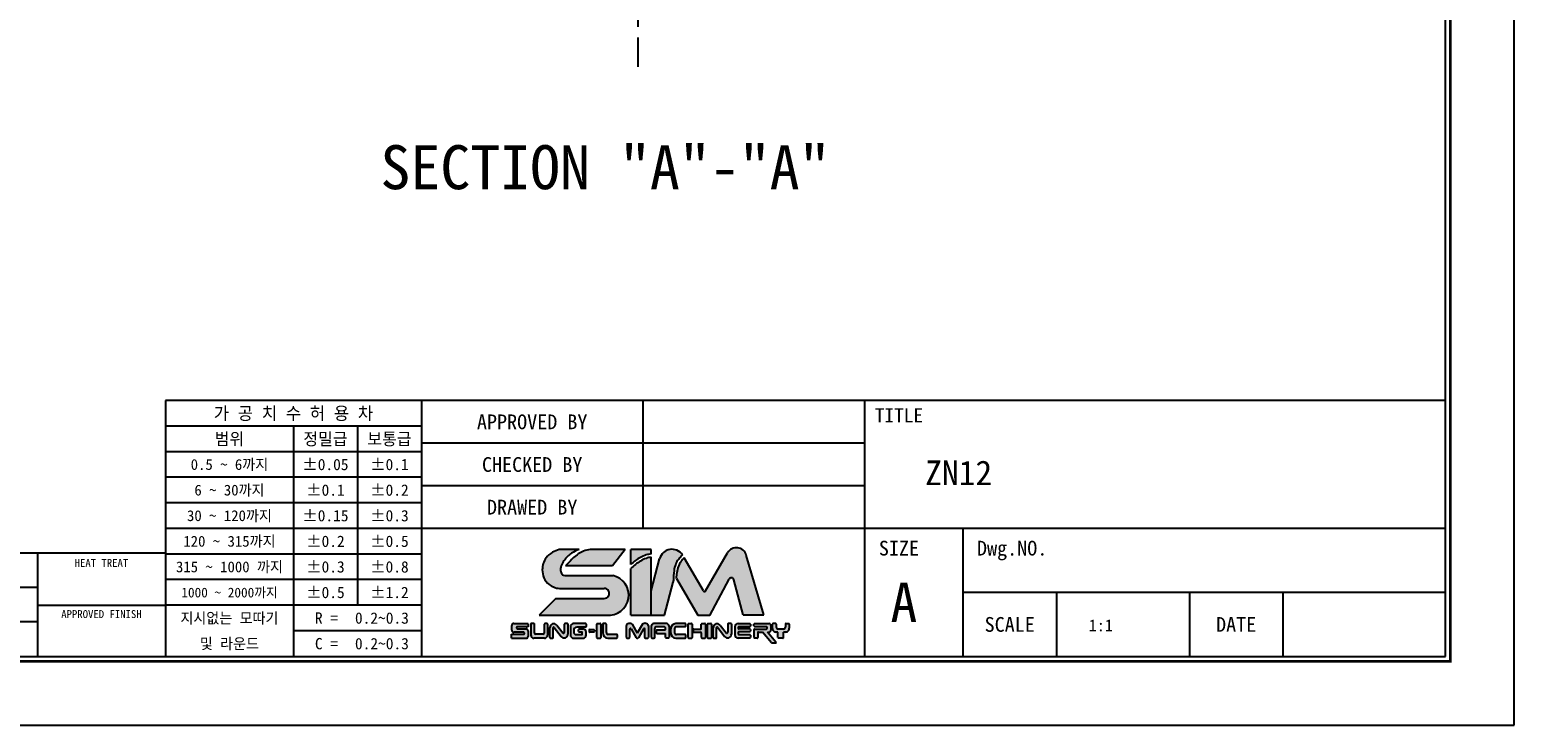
# Model space of a CAD drawing. Header units: millimetres. Extents: x -29 to 5648, y -387 to 3949.
# Tile 2 of 4: x 44 to 95, y 7 to 30. Entities that reach past the tile are written whole.
import ezdxf
from ezdxf.enums import TextEntityAlignment as Align

# ---------------------------------------------------------------- set-up
doc = ezdxf.new("R2010")
doc.units = ezdxf.units.MM
doc.linetypes.add('CENTER', pattern=[2, 1.25, -0.25, 0.25, -0.25])
doc.layers.get('0').update_dxf_attribs({"linetype": 'CONTINUOUS'})
for name, color, linetype in [('1', 1, 'CENTER'), ('5', 7, 'CONTINUOUS'), ('7', 7, 'CONTINUOUS')]:
    doc.layers.add(name, color=color, linetype=linetype)

# ---------------------------------------------------------------- blocks, each defined once
blk = doc.blocks.new('란표제')
h = blk.add_hatch(color=150)
h.dxf.hatch_style = 1
edge = h.paths.add_edge_path()
edge.add_spline(control_points=[(207.254885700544, 16.33602195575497), (207.4122922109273, 16.47608683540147), (207.7174809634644, 16.74765264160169), (208.2523540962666, 17.06731062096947), (208.7774405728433, 17.32249890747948), (209.1543874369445, 17.38665720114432), (209.319017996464, 17.41467816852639)], knot_values=[0, 0, 0, 0, 0.6304310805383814, 1.222315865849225, 1.865724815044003, 2.364625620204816, 2.364625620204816, 2.364625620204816, 2.364625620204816], degree=3, periodic=0)
edge.add_line((209.319017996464, 17.41467816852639), (209.319017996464, 17.8749359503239))
edge.add_line((209.319017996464, 17.8749359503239), (207.254885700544, 17.8749359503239))
edge.add_line((207.254885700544, 17.8749359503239), (207.254885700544, 16.33602195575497))
edge = h.paths.add_edge_path()
edge.add_spline(control_points=[(209.319017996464, 17.09505608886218), (209.1507810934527, 17.05636180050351), (208.7718837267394, 16.96921585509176), (208.2430076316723, 16.7021166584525), (207.7228945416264, 16.35351243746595), (207.413543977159, 16.08416408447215), (207.254885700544, 15.9460219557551)], knot_values=[0, 0, 0, 0, 0.5164407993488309, 1.163110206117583, 1.761888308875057, 2.392319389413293, 2.392319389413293, 2.392319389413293, 2.392319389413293], degree=3, periodic=0)
edge.add_line((207.254885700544, 15.9460219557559), (207.254885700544, 11.2074160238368))
edge.add_line((207.254885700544, 11.2074160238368), (209.319017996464, 11.2074160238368))
edge.add_line((209.319017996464, 11.2074160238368), (209.319017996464, 17.09505608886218))
edge = h.paths.add_edge_path()
edge.add_line((205.4485281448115, 15.20675719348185), (200.5646388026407, 15.20675719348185))
edge.add_spline(control_points=[(200.5646388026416, 15.20675719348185), (200.4849448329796, 15.2311278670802), (200.2902893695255, 15.29065413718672), (200.0764048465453, 15.67955931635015), (200.1444277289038, 16.22277553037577), (200.5626230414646, 16.86702953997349), (201.1445093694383, 17.51252125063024), (201.753622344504, 17.7642963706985), (202.0212897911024, 17.8749359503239)], knot_values=[0, 0, 0, 0, 0.2433595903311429, 0.5944147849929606, 1.213183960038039, 1.789398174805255, 2.88702788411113, 3.747486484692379, 3.747486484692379, 3.747486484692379, 3.747486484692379], degree=3, periodic=0)
edge.add_line((202.021289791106, 17.87493595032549), (199.975920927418, 17.87493595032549))
edge.add_spline(control_points=[(199.975920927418, 17.87493595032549), (199.7520550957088, 17.7906646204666), (199.2509278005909, 17.60202188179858), (198.4944564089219, 16.96557093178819), (198.1991549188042, 15.94031959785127), (198.3773366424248, 14.94330619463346), (198.8409946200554, 14.33840604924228), (199.2605940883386, 14.13379854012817), (199.4124566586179, 14.059746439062)], knot_values=[0, 0, 0, 0, 0.550739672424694, 1.232839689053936, 2.19963066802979, 2.850121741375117, 3.513003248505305, 3.888995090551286, 3.888995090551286, 3.888995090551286, 3.888995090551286], degree=3, periodic=0)
edge.add_arc((200.0158996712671, 15.21120487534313), 1.299999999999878, 242.3423855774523, 270.0000000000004)
edge.add_line((200.0158996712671, 13.91120487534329), (204.5640160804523, 13.91120487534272))
edge.add_arc((204.5640160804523, 13.39961279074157), 0.5115920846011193, 270.18688939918, 90, ccw=False)
edge.add_line((204.565684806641, 12.88802342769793), (199.6526393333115, 12.88802342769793))
edge.add_line((199.6526393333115, 12.88802342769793), (197.9720319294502, 11.2074160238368))
edge.add_line((197.9720319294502, 11.2074160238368), (204.7937810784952, 11.2074160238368))
edge.add_arc((205.0304162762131, 13.2219417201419), 2.028376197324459, 263.3004820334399, 78.10426637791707)
edge = h.paths.add_edge_path(flags=17)
edge.add_spline(control_points=[(203.124493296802, 17.8749359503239), (202.8996633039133, 17.82721986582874), (202.2807588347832, 17.69586862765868), (201.4378743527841, 17.06335641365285), (200.9055243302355, 16.48007066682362), (200.6418784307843, 16.19119889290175)], knot_values=[0, 0, 0, 0, 0.6846043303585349, 1.884555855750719, 3.061918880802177, 3.061918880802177, 3.061918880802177, 3.061918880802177], degree=3, periodic=0)
edge.add_line((200.6418784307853, 16.19119889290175), (205.4077128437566, 16.19119889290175))
edge.add_line((205.4077128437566, 16.19119889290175), (206.7038211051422, 17.8749359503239))
edge.add_line((206.7038211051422, 17.8749359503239), (203.124493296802, 17.8749359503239))
h = blk.add_hatch(color=8)
h.dxf.hatch_style = 1
edge = h.paths.add_edge_path()
edge.add_spline(control_points=[(211.586712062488, 14.73767623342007), (211.5979655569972, 15.05995682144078), (211.6173841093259, 15.61607052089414), (211.7789107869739, 16.3460245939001), (212.0883945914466, 16.90037927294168), (212.3712800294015, 17.17334599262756), (212.5211611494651, 17.31797188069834)], knot_values=[0, 0, 0, 0, 0.7435831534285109, 1.283095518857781, 1.707763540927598, 2.186317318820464, 2.186317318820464, 2.186317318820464, 2.186317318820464], degree=3, periodic=0)
edge.add_arc((211.4478182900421, 16.58453128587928), 1.300000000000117, 34.34572044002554, 164.9999999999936)
edge.add_line((210.1921147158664, 16.92099604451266), (209.319017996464, 13.66255472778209))
edge.add_line((209.319017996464, 13.66255472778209), (209.319017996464, 11.2074160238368))
edge.add_line((209.319017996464, 11.2074160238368), (210.6863499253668, 11.2074160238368))
edge.add_line((210.6863499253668, 11.2074160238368), (211.5798839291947, 14.54213032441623))
edge.add_spline(control_points=[(211.5798839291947, 14.5421303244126), (211.5821599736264, 14.60731229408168), (211.5844360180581, 14.67249426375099), (211.586712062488, 14.73767623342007)], knot_values=[2.186317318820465, 2.186317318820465, 2.186317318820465, 2.186317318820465, 2.336708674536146, 2.336708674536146, 2.336708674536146, 2.336708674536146], degree=3, periodic=0)
edge = h.paths.add_edge_path()
edge.add_arc((217.4733307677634, 14.73094655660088), 0.2599999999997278, 14.999999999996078, 152.0936797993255, ccw=False)
edge.add_line((217.7244714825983, 14.79823950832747), (218.681274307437, 11.22740275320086))
edge.add_line((218.681274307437, 11.22740275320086), (220.7932630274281, 11.22740275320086))
edge.add_line((220.7932630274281, 11.22740275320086), (218.9990320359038, 17.29391512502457))
edge.add_arc((218.0017364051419, 16.99895508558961), 1.040000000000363, 16.47610349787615, 150.0000000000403)
edge.add_line((217.101069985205, 17.51895508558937), (214.8678378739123, 13.65088360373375))
edge.add_arc((214.7552545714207, 13.71588360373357), 0.1299999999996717, 210.0000000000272, 330.0000000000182, ccw=False)
edge.add_line((214.642671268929, 13.65088360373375), (212.6921295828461, 17.02932090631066))
edge.add_spline(control_points=[(212.6921295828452, 17.02932090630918), (212.5742457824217, 16.89979221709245), (212.3414632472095, 16.64401477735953), (212.065290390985, 16.12183659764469), (211.9274507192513, 15.54940397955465), (211.8798952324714, 15.13850761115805), (211.8598466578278, 14.96528077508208)], knot_values=[0, 0, 0, 0, 0.523800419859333, 1.034337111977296, 1.752334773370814, 2.275651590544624, 2.275651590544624, 2.275651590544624, 2.275651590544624], degree=3, periodic=0)
edge.add_arc((211.7973139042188, 14.85130860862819), 0.1300000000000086, 30.0000000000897, 61.24788174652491, ccw=False)
edge.add_line((211.9098972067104, 14.91630860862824), (214.0576988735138, 11.19620699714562))
edge.add_line((214.0576988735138, 11.19620699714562), (215.3070704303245, 11.1962069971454))
edge.add_line((215.3070704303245, 11.1962069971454), (217.243565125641, 14.85263365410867))
h = blk.add_hatch(color=150)
h.dxf.hatch_style = 1
h.paths.add_polyline_path([(196.8398843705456, 9.607704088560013, 0.414213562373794), (196.644884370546, 9.80270408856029), (195.7199446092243, 9.80270408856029, -0.4142135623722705), (195.6549446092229, 9.867704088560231), (195.654944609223, 9.948566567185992, -0.4142135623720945), (195.7199446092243, 10.0135665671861), (196.8398843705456, 10.0135665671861), (196.8398843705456, 10.3463613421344), (195.3763517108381, 10.34636134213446, 0.4142135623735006), (195.1813517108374, 10.15136134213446), (195.1813517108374, 9.651637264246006, 0.4142135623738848), (195.3763517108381, 9.45663726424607), (196.4043549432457, 9.456637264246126, -0.4142135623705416), (196.4693549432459, 9.391637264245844), (196.4693549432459, 9.314484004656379, -0.4142135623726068), (196.4043549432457, 9.249484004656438), (195.1625882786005, 9.249484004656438), (195.1625882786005, 8.845717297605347), (196.644884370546, 8.845717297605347, 0.4142135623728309), (196.8398843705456, 9.04071729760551)])
h.paths.add_polyline_path([(204.2241152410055, 10.26798301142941, 0.4142135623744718), (204.1591152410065, 10.33298301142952), (203.8636730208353, 10.33298301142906, 0.4142135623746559), (203.7986730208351, 10.26798301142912), (203.7986730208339, 8.929340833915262, 0.4142135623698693), (203.8636730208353, 8.864340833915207), (204.1591152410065, 8.864340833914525, 0.4142135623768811), (204.2241152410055, 8.929340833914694)])
h.paths.add_polyline_path([(207.1653805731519, 9.763626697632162, -0.7673269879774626), (207.2866722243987, 9.796126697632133), (207.8058751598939, 8.896840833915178, 0.2679491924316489), (207.8621668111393, 8.864340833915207), (207.9913022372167, 8.864340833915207, 0.2679491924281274), (208.0475938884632, 8.896840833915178), (208.5667968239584, 9.796126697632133, -0.76732698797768), (208.6880884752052, 9.763626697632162), (208.6880884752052, 8.929340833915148, 0.4142135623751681), (208.7530884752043, 8.864340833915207), (208.9903602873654, 8.864340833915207, 0.4142135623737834), (209.0553602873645, 8.929340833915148), (209.0553602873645, 10.10884705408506, 0.5572135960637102), (208.4489020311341, 10.2713470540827), (207.9267345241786, 9.366926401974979), (207.4045670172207, 10.27134705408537, 0.519890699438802), (206.7981087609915, 10.10884705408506), (206.7981087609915, 8.929340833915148, 0.4142135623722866), (206.8631087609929, 8.864340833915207), (207.1003805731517, 8.864340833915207, 0.4142135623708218), (207.1653805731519, 8.929340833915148)])
h = blk.add_hatch(color=251)
h.dxf.hatch_style = 1
h.paths.add_polyline_path([(203.5669230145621, 9.653807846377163, 0.4142135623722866), (203.5019230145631, 9.718807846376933), (203.0985386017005, 9.718807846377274, 0.414213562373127), (203.0335386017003, 9.653807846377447), (203.0335386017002, 9.535083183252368, 0.4142135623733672), (203.0985386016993, 9.470083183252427), (203.5019230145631, 9.470083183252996, 0.4142135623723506), (203.5669230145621, 9.535083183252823)])
h.paths.add_polyline_path([(198.8155383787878, 9.170717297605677), (198.8155383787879, 10.28136134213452, 0.4142135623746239), (198.7505383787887, 10.34636134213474), (198.5312483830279, 10.34636134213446, 0.4142135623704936), (198.4662483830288, 10.28136134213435), (198.4662483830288, 9.374979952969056, -0.4142135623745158), (198.3362483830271, 9.244979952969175), (197.6035467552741, 9.244979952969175, -0.4142135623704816), (197.4735467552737, 9.374979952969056), (197.4735467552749, 10.28136134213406, 0.4142135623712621), (197.4085467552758, 10.34636134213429), (197.173220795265, 10.3463613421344, 0.4142135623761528), (197.1082207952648, 10.28136134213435), (197.1082207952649, 9.170717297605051, 0.4142135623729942), (197.4332207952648, 8.845717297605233), (198.490538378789, 8.845717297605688, 0.4142135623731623)])
h.paths.add_polyline_path([(200.8836941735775, 9.265258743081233), (200.8836941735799, 10.28136134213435, 0.4142135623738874), (200.8186941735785, 10.3463613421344), (200.5662103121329, 10.34636134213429, 0.4142135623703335), (200.5012103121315, 10.28136134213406), (200.5012103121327, 9.419089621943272, -0.7053166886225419), (200.385850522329, 9.377993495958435), (199.7365529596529, 10.17365216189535, 0.7053166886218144), (199.0443942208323, 9.927075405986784), (199.0443942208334, 8.91071729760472, 0.4142135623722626), (199.1093942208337, 8.845717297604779), (199.3056264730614, 8.84571729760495, 0.4142135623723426), (199.3706264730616, 8.910717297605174), (199.3706264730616, 9.904828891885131, -0.7182104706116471), (199.4873633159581, 9.944177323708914), (200.1832731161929, 9.02916815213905, 0.7182104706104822)])
h.paths.add_polyline_path([(202.7217367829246, 9.170717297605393), (202.7217367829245, 9.475145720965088, 0.414213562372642), (202.3967367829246, 9.80014572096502), (202.0179389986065, 9.800145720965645, 0.4142135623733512), (201.9529389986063, 9.735145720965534), (201.9529389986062, 9.538394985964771, 0.4142135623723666), (202.0179389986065, 9.47339498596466), (202.273324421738, 9.473394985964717, -0.4142135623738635), (202.3383244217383, 9.40839498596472), (202.3383244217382, 9.281672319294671, -0.4142135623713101), (202.273324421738, 9.21667231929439), (201.7241999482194, 9.21667231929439, -0.4142135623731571), (201.4641999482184, 9.476672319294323), (201.4641999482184, 9.652153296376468, -0.414213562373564), (201.7891999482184, 9.977153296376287), (202.6567367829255, 9.97715329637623, 0.4142135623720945), (202.7217367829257, 10.04215329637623), (202.7217367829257, 10.2813613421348, 0.4142135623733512), (202.6567367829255, 10.3463613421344), (201.4565649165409, 10.3463613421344, 0.4142135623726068), (201.1315649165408, 10.02136134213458), (201.1315649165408, 9.170717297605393, 0.4142135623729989), (201.4565649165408, 8.845717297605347), (202.3967367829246, 8.845717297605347, 0.4142135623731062)])
h.paths.add_polyline_path([(205.9125890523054, 9.174990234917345, 0.4142135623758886), (205.8475890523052, 9.23999023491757), (204.9759224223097, 9.23999023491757, -0.4142135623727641), (204.7809224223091, 9.434990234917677), (204.7809224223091, 10.26798301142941, 0.4142135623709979), (204.7159224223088, 10.33298301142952), (204.4844112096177, 10.33298301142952, 0.4142135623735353), (204.4194112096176, 10.26798301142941), (204.4194112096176, 9.38434083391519, 0.414213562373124), (204.9394112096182, 8.864340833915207), (205.8475890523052, 8.864340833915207, 0.4142135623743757), (205.9125890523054, 8.929340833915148)])
h.paths.add_polyline_path([(209.694731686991, 9.823725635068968, -0.4142135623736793), (209.8897316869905, 10.01872563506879), (210.5938065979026, 10.0187256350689, -0.4142135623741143), (210.7888065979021, 9.823725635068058), (210.7888065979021, 9.69676070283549), (209.9214226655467, 9.696760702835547, 0.4142135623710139), (209.8564226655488, 9.631760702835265), (209.8564226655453, 9.40577132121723, 0.414213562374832), (209.9214226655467, 9.340771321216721), (210.7888065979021, 9.34077132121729), (210.7888065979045, 8.929340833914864, 0.4142135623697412), (210.8538065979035, 8.864340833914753), (211.0838216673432, 8.86434083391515, 0.4142135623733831), (211.1488216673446, 8.929340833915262), (211.1488216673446, 10.07298301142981, 0.4142135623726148), (210.8888216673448, 10.33298301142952), (209.5973415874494, 10.33298301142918, 0.4142135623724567), (209.337341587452, 10.07298301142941), (209.337341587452, 8.929340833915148, 0.414213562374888), (209.4023415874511, 8.864340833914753), (209.6297316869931, 8.864340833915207, 0.4142135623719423), (209.694731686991, 8.929340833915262)])
h.paths.add_polyline_path([(212.8488973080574, 9.150598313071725, 0.4142135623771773), (212.7838973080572, 9.21559831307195), (211.9150975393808, 9.215598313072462, -0.4142135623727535), (211.7200975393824, 9.410598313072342), (211.7200975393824, 9.825681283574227, -0.4142135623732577), (211.9150975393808, 10.02068128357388), (212.7838973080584, 10.02068128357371, 0.4142135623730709), (212.8488973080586, 10.08568128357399), (212.8488973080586, 10.26798301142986, 0.4142135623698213), (212.7838973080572, 10.33298301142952), (211.8480273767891, 10.33298301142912, 0.414213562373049), (211.3280273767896, 9.812983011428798), (211.3280273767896, 9.384340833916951, 0.4142135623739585), (211.8480273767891, 8.864340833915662), (212.7838973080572, 8.864340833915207, 0.4142135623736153), (212.8488973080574, 8.929340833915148)])
h.paths.add_polyline_path([(213.492579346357, 10.26798301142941, 0.414213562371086), (213.4275793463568, 10.33298301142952), (213.1321371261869, 10.33298301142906, 0.4142135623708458), (213.0671371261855, 10.26798301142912), (213.0671371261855, 8.929340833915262, 0.4142135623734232), (213.1321371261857, 8.864340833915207), (213.4275793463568, 8.864340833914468, 0.4142135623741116), (213.492579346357, 8.929340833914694)])
h.paths.add_polyline_path([(214.8456035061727, 10.26798301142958, 0.4142135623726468), (214.7806035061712, 10.33298301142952), (214.4851612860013, 10.33298301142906, 0.4142135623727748), (214.4201612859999, 10.26798301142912), (214.4201612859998, 9.839948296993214, -0.4142135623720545), (214.3551612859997, 9.774948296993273), (213.676330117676, 9.774948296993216, 0.4142135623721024), (213.6113301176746, 9.709948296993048), (213.6113301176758, 9.520356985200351, 0.4142135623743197), (213.676330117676, 9.455356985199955), (214.3551612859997, 9.45535698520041, -0.4142135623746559), (214.4201612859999, 9.390356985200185), (214.4201612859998, 8.929340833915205, 0.4142135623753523), (214.4851612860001, 8.864340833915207), (214.7806035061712, 8.864340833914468, 0.4142135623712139), (214.8456035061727, 8.929340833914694)])
h.paths.add_polyline_path([(215.4624624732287, 10.26798301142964, 0.4142135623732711), (215.3974624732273, 10.33298301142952), (215.1020202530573, 10.33298301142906, 0.4142135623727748), (215.0370202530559, 10.26798301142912), (215.0370202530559, 8.929340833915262, 0.4142135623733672), (215.1020202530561, 8.864340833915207), (215.3974624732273, 8.864340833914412, 0.4142135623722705), (215.4624624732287, 8.929340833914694)])
h.paths.add_polyline_path([(216.339469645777, 10.17365216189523, 0.7053166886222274), (215.6473109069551, 9.927075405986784), (215.6473109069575, 8.91071729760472, 0.4142135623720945), (215.7123109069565, 8.845717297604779), (215.9085431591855, 8.84571729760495, 0.4142135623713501), (215.9735431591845, 8.910717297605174), (215.9735431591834, 9.904828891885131, -0.7182104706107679), (216.0902800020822, 9.944177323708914), (216.7861898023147, 9.02916815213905, 0.7182104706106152), (217.4866108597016, 9.265258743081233), (217.4866108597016, 10.28136134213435, 0.4142135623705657), (217.4216108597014, 10.3463613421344), (217.1691269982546, 10.34636134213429, 0.4142135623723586), (217.1041269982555, 10.28136134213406), (217.1041269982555, 9.419089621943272, -0.7053166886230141), (216.9887672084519, 9.377993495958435)])
h.paths.add_polyline_path([(219.420415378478, 10.26798301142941, 0.4142135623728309), (219.3554153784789, 10.33298301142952), (218.1709172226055, 10.33298301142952, 0.4142135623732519), (217.8459172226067, 10.00798301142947), (217.8459172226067, 9.189340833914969, 0.4142135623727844), (218.1709172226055, 8.864340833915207), (219.3554153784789, 8.864340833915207, 0.4142135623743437), (219.420415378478, 8.929340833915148), (219.420415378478, 9.143462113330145, 0.4142135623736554), (219.3554153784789, 9.208462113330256), (218.2404718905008, 9.208462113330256, -0.4142135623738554), (218.1754718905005, 9.273462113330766), (218.1754718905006, 9.438182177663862, -0.414213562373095), (218.240471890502, 9.503182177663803), (219.3554153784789, 9.50318217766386, 0.4142135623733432), (219.420415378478, 9.568182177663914), (219.420415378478, 9.728365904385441, 0.4142135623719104), (219.3554153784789, 9.793365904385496), (218.240471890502, 9.793365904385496, -0.4142135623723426), (218.1754718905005, 9.858365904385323), (218.1754718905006, 9.955071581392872, -0.4142135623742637), (218.2404718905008, 10.02007158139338), (219.3554153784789, 10.02007158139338, 0.4142135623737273), (219.420415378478, 10.08507158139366)])
h.paths.add_polyline_path([(221.4898233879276, 10.13798301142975, 0.41421356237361), (221.2948233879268, 10.3329830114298), (219.8352710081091, 10.33298301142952, 0.4142135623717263), (219.7702710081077, 10.26798301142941), (219.7702710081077, 10.10677544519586, 0.4142135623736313), (219.8352710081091, 10.04177544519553), (221.0336939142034, 10.0417754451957, -0.4142135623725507), (221.0986939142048, 9.976775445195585), (221.0986939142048, 9.837352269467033, -0.4142135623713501), (221.0336939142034, 9.772352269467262), (219.8352710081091, 9.772352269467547, 0.4142135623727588), (219.7702710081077, 9.707352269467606), (219.7702710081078, 8.929340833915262, 0.4142135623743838), (219.8352710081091, 8.864340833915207), (220.0926108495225, 8.864340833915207, 0.4142135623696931), (220.1576108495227, 8.929340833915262), (220.1576108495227, 9.414242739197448, -0.4142135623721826), (220.2226108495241, 9.479242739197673), (220.6306965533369, 9.479242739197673), (221.5531320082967, 8.379926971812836, 0.221694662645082), (221.6029248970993, 8.356708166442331), (221.9552971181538, 8.35670816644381, 0.6370702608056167), (222.0050900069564, 8.46348936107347), (221.1527717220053, 9.479242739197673), (221.2948233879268, 9.479242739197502, 0.414213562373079), (221.4898233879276, 9.674242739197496)])
h.paths.add_polyline_path([(223.366210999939, 9.869242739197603), (223.366210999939, 10.26798301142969, 0.4142135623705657), (223.3012109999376, 10.33298301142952), (223.0343925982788, 10.33298301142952, 0.414213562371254), (222.9693925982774, 10.26798301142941), (222.9693925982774, 9.96735226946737, -0.4142135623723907), (222.7743925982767, 9.772352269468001), (222.2290342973, 9.772352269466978, -0.4142135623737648), (222.034034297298, 9.967352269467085), (222.034034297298, 10.26798301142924, 0.4142135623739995), (221.969034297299, 10.33298301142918), (221.7022158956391, 10.33298301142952, 0.4142135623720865), (221.63721589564, 10.26798301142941), (221.63721589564, 9.869242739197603, 0.4142135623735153), (222.0272158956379, 9.479242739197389), (222.9762109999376, 9.479242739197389, 0.4142135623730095)])
h.paths.add_polyline_path([(222.7748939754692, 9.479242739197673), (222.2133923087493, 9.479242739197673), (222.2133923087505, 8.929340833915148, 0.4142135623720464), (222.2783923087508, 8.864340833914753), (222.7098939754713, 8.864340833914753, 0.4142135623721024), (222.7748939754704, 8.929340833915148)])
for p, q in [((202.0212897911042, 17.87493595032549), (199.975920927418, 17.87493595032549)), ((206.7038211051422, 17.8749359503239), (203.124493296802, 17.8749359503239)), ((206.7038211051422, 17.8749359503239), (205.4077128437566, 16.19119889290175)), ((209.319017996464, 17.8749359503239), (207.254885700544, 17.8749359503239)), ((207.254885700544, 16.33602195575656), (207.254885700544, 17.8749359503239)), ((209.319017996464, 17.41467816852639), (209.319017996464, 17.8749359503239)), ((209.319017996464, 11.2074160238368), (209.319017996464, 17.09505608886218)), ((209.319017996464, 13.66255472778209), (210.1921147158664, 16.92099604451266)), ((214.6426712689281, 13.65088360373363), (212.692129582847, 17.02932090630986)), ((214.8678378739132, 13.65088360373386), (217.101069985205, 17.51895508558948)), ((220.7932630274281, 11.22740275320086), (218.9990320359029, 17.29391512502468)), ((200.5646388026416, 15.20675719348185), (205.4485281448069, 15.20675719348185)), ((205.4077128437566, 16.19119889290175), (200.6418784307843, 16.19119889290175)), ((207.254885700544, 11.2074160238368), (207.254885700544, 15.94602195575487)), ((200.0158996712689, 13.91120487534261), (204.5640160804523, 13.91120487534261)), ((210.6863499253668, 11.2074160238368), (211.5798839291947, 14.54213032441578)), ((211.9098972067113, 14.91630860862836), (214.0576988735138, 11.19620699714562)), ((215.2814177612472, 11.14777045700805), (217.2435651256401, 14.8526336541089)), ((218.681274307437, 11.22740275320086), (217.7244714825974, 14.79823950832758)), ((199.6526393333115, 12.88802342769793), (197.9720319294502, 11.20741602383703)), ((199.6526393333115, 12.88802342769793), (204.5623473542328, 12.88802342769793)), ((197.9720319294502, 11.2074160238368), (204.7937810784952, 11.2074160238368)), ((207.254885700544, 11.2074160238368), (209.319017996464, 11.2074160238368)), ((209.319017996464, 11.2074160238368), (210.6863499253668, 11.2074160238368)), ((214.0576988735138, 11.19620699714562), (215.2814177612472, 11.1962069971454)), ((218.681274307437, 11.22740275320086), (220.7932630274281, 11.22740275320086)), ((195.1625882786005, 8.845717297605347), (195.1625882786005, 9.249484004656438)), ((195.1625882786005, 9.249484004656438), (196.4043549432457, 9.249484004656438)), ((195.1813517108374, 9.651637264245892), (195.1813517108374, 10.15136134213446)), ((195.3763517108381, 10.3463613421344), (196.8398843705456, 10.3463613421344)), ((196.4043549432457, 9.45663726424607), (195.3763517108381, 9.45663726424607)), ((195.6549446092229, 9.948566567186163), (195.6549446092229, 9.867704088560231)), ((196.8398843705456, 10.0135665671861), (195.7199446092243, 10.0135665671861)), ((195.7199446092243, 9.80270408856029), (196.644884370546, 9.80270408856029)), ((196.4693549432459, 9.314484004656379), (196.4693549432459, 9.391637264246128)), ((196.8398843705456, 10.32175464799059), (196.8398843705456, 10.0135665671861)), ((196.8398843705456, 9.607704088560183), (196.8398843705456, 9.04071729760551)), ((197.1082207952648, 10.28136134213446), (197.1082207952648, 9.170717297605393)), ((197.4085467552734, 10.3463613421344), (197.173220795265, 10.3463613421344)), ((197.4735467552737, 9.37497995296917), (197.4735467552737, 10.28136134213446)), ((198.3362483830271, 9.244979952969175), (197.6035467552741, 9.244979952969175)), ((198.4662483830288, 10.28136134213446), (198.4662483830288, 9.37497995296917)), ((198.7505383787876, 10.3463613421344), (198.5312483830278, 10.3463613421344)), ((198.8155383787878, 10.28136134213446), (198.8155383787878, 9.170717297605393)), ((199.0443942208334, 8.910717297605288), (199.0443942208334, 9.92707540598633)), ((199.3706264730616, 8.910717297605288), (199.3706264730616, 9.904828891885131)), ((199.4873633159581, 9.944177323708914), (200.1832731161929, 9.029168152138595)), ((199.7365529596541, 10.17365216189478), (200.3858505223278, 9.377993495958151)), ((200.5012103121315, 10.28136134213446), (200.5012103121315, 9.419089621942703)), ((200.8186941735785, 10.3463613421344), (200.5662103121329, 10.3463613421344)), ((200.8836941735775, 10.28136134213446), (200.8836941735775, 9.265258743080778)), ((201.1315649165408, 10.02136134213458), (201.1315649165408, 9.170717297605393)), ((202.6567367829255, 10.3463613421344), (201.4565649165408, 10.3463613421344)), ((201.4641999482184, 9.652153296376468), (201.4641999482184, 9.476672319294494)), ((201.7241999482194, 9.21667231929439), (202.273324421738, 9.21667231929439)), ((202.6567367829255, 9.977153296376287), (201.7891999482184, 9.977153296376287)), ((201.9529389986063, 9.538394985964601), (201.9529389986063, 9.735145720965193)), ((202.0179389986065, 9.800145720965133), (202.3967367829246, 9.800145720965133)), ((202.273324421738, 9.47339498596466), (202.0179389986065, 9.47339498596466)), ((202.3383244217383, 9.28167231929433), (202.3383244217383, 9.40839498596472)), ((202.7217367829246, 10.28136134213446), (202.7217367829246, 10.04215329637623)), ((202.7217367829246, 10.28136134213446), (202.7217367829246, 10.04215329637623)), ((202.7217367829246, 9.170717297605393), (202.7217367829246, 9.475145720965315)), ((203.0335386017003, 9.653807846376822), (203.0335386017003, 9.535083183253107)), ((203.0985386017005, 9.718807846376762), (203.5019230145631, 9.718807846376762)), ((203.5019230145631, 9.470083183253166), (203.0985386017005, 9.470083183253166)), ((203.5669230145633, 9.653807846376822), (203.5669230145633, 9.535083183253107)), ((203.7986730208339, 10.26798301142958), (203.7986730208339, 8.929340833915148)), ((203.8636730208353, 10.33298301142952), (204.1591152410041, 10.33298301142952)), ((204.2241152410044, 10.26798301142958), (204.2241152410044, 8.929340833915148)), ((204.4194112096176, 10.26798301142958), (204.4194112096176, 9.38434083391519)), ((204.7159224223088, 10.33298301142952), (204.4844112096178, 10.33298301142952)), ((204.7809224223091, 9.434990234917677), (204.7809224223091, 10.26798301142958)), ((205.8475890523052, 9.23999023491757), (204.9759224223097, 9.23999023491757)), ((205.9125890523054, 8.929340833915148), (205.9125890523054, 9.17499023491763)), ((206.7981087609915, 10.10884705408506), (206.7981087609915, 8.929340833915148)), ((207.1653805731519, 8.929340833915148), (207.1653805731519, 9.763626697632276)), ((207.2866722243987, 9.796126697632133), (207.8058751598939, 8.896840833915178)), ((207.4045670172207, 10.27134705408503), (207.9267345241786, 9.366926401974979)), ((208.4489020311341, 10.27134705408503), (207.9267345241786, 9.366926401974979)), ((208.5667968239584, 9.796126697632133), (208.0475938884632, 8.896840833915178)), ((208.6880884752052, 8.929340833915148), (208.6880884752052, 9.763626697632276)), ((209.0553602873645, 10.10884705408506), (209.0553602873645, 8.929340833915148)), ((209.3373415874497, 10.07298301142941), (209.3373415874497, 8.929340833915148)), ((210.8888216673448, 10.33298301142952), (209.5973415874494, 10.33298301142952)), ((209.694731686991, 8.929340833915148), (209.694731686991, 9.823725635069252)), ((209.8564226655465, 9.63176070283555), (209.8564226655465, 9.40577132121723)), ((210.5938065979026, 10.01872563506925), (209.8897316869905, 10.01872563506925)), ((209.9214226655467, 9.69676070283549), (210.7888065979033, 9.69676070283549)), ((209.9214226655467, 9.34077132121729), (210.7888065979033, 9.34077132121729)), ((210.7888065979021, 9.69676070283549), (210.7888065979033, 9.823725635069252)), ((210.7888065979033, 8.929340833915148), (210.7888065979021, 9.34077132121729)), ((211.1488216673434, 10.07298301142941), (211.1488216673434, 8.929340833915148)), ((211.3280273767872, 9.38434083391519), (211.3280273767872, 9.812983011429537)), ((211.7200975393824, 9.82568128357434), (211.7200975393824, 9.410598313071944)), ((212.7838973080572, 10.33298301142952), (211.8480273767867, 10.33298301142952)), ((212.7838973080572, 10.02068128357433), (211.9150975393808, 10.02068128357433)), ((212.783897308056, 9.21559831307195), (211.9150975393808, 9.21559831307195)), ((212.8488973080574, 10.08568128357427), (212.8488973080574, 10.26798301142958)), ((212.8488973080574, 8.929340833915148), (212.8488973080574, 9.15059831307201)), ((213.0671371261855, 10.26798301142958), (213.0671371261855, 8.929340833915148)), ((213.1321371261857, 10.33298301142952), (213.4275793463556, 10.33298301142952)), ((213.492579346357, 10.26798301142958), (213.492579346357, 8.929340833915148)), ((213.6113301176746, 9.709948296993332), (213.6113301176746, 9.520356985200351)), ((213.676330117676, 9.774948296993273), (214.3551612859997, 9.774948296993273)), ((213.676330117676, 9.45535698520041), (214.3551612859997, 9.45535698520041)), ((214.4201612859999, 9.839948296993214), (214.4201612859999, 10.26798301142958)), ((214.4201612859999, 9.39035698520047), (214.4201612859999, 8.929340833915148)), ((214.4851612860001, 10.33298301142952), (214.7806035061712, 10.33298301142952)), ((214.8456035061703, 10.26798301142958), (214.8456035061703, 8.929340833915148)), ((215.0370202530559, 10.26798301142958), (215.0370202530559, 8.929340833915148)), ((215.1020202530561, 10.33298301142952), (215.3974624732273, 10.33298301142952)), ((215.4624624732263, 10.26798301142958), (215.4624624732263, 8.929340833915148)), ((215.6473109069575, 8.910717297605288), (215.6473109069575, 9.92707540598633)), ((215.9735431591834, 8.910717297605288), (215.9735431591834, 9.904828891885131)), ((216.0902800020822, 9.944177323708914), (216.7861898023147, 9.029168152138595)), ((216.339469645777, 10.17365216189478), (216.9887672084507, 9.377993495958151)), ((217.1041269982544, 10.28136134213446), (217.1041269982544, 9.419089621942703)), ((217.4216108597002, 10.3463613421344), (217.1691269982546, 10.3463613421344)), ((217.4866108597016, 10.28136134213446), (217.4866108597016, 9.265258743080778)), ((217.8459172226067, 10.00798301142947), (217.8459172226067, 9.189340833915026)), ((218.1709172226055, 10.33298301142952), (219.3554153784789, 10.33298301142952)), ((218.1754718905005, 9.955071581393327), (218.1754718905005, 9.858365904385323)), ((218.1754718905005, 9.438182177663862), (218.1754718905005, 9.273462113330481)), ((219.3554153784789, 10.02007158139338), (218.2404718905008, 10.02007158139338)), ((219.3554153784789, 9.793365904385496), (218.240471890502, 9.793365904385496)), ((219.3554153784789, 9.503182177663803), (218.240471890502, 9.503182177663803)), ((219.3554153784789, 9.208462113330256), (218.2404718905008, 9.208462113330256)), ((219.420415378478, 10.26798301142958), (219.420415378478, 10.08507158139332)), ((219.420415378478, 9.728365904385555), (219.420415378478, 9.568182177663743)), ((219.420415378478, 9.143462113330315), (219.420415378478, 8.929340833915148)), ((219.7702710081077, 10.10677544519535), (219.7702710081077, 10.26798301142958)), ((219.7702710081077, 9.707352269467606), (219.7702710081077, 8.929340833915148)), ((219.835271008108, 10.33298301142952), (221.2948233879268, 10.33298301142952)), ((219.835271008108, 10.04177544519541), (221.0336939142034, 10.04177544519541)), ((219.835271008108, 9.772352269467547), (221.0336939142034, 9.772352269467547)), ((220.1576108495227, 9.414242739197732), (220.1576108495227, 8.929340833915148)), ((220.2226108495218, 9.479242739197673), (220.6306965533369, 9.479242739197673)), ((221.5531320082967, 8.379926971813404), (220.6306965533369, 9.479242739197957)), ((221.0986939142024, 9.976775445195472), (221.0986939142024, 9.837352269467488)), ((221.1527717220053, 9.479242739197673), (221.2948233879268, 9.479242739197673)), ((222.0050900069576, 8.463489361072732), (221.1527717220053, 9.479242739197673)), ((221.4898233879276, 10.13798301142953), (221.4898233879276, 9.67424273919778)), ((221.63721589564, 10.26798301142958), (221.63721589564, 9.869242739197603)), ((221.969034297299, 10.33298301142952), (221.7022158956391, 10.33298301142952)), ((222.2133923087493, 9.479242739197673), (222.0272158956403, 9.479242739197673)), ((222.034034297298, 10.26798301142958), (222.034034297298, 9.967352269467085)), ((222.2133923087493, 8.929340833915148), (222.2133923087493, 9.479242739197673)), ((222.7743925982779, 9.772352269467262), (222.2290342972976, 9.772352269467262)), ((222.9762109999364, 9.479242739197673), (222.7748939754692, 9.479242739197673)), ((222.7748939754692, 8.929340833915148), (222.7748939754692, 9.479242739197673)), ((222.9693925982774, 10.26798301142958), (222.9693925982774, 9.967352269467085)), ((223.0343925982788, 10.33298301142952), (223.3012109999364, 10.33298301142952)), ((223.3662109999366, 10.26798301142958), (223.3662109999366, 9.869242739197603)), ((195.1625882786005, 8.845717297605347), (196.644884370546, 8.845717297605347)), ((198.490538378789, 8.845717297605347), (197.4332207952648, 8.845717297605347)), ((199.1093942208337, 8.845717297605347), (199.3056264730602, 8.845717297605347)), ((201.4565649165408, 8.845717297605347), (202.3967367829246, 8.845717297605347)), ((203.8636730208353, 8.864340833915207), (204.1591152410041, 8.864340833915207)), ((204.9394112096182, 8.864340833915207), (205.8475890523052, 8.864340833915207)), ((206.8631087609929, 8.864340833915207), (207.1003805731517, 8.864340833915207)), ((207.8621668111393, 8.864340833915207), (207.9913022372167, 8.864340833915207)), ((208.7530884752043, 8.864340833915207), (208.9903602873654, 8.864340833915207)), ((209.4023415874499, 8.864340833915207), (209.6297316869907, 8.864340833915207)), ((211.0838216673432, 8.864340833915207), (210.8538065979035, 8.864340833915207)), ((211.8480273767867, 8.864340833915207), (212.783897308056, 8.864340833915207)), ((213.1321371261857, 8.864340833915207), (213.4275793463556, 8.864340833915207)), ((214.4851612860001, 8.864340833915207), (214.7806035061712, 8.864340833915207)), ((215.1020202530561, 8.864340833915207), (215.3974624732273, 8.864340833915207)), ((215.7123109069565, 8.845717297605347), (215.9085431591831, 8.845717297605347)), ((219.3554153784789, 8.864340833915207), (218.1709172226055, 8.864340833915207)), ((220.0926108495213, 8.864340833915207), (219.835271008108, 8.864340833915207)), ((221.9552971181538, 8.356708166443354), (221.6029248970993, 8.356708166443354)), ((222.709893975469, 8.864340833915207), (222.2783923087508, 8.864340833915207))]:
    blk.add_line(p, q)
for centre, radius, start, end in [((211.4478182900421, 16.58453128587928), 1.3, 34.34572044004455, 165.0000000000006), ((218.0017364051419, 16.99895508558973), 1.04, 16.47610349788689, 149.9999999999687), ((205.0304162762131, 13.2219417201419), 2.028376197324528, 263.3004820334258, 78.10426637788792), ((200.0158996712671, 15.21120487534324), 1.3, 242.342385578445, 270), ((204.5640160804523, 13.39961279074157), 0.5115920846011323, 269.813110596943, 90), ((211.7973139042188, 14.8513086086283), 0.13, 30.00000000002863, 61.24788175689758), ((214.7552545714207, 13.71588360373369), 0.13, 210.0000000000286, 329.9999999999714), ((217.4733307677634, 14.73094655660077), 0.26, 14.99999999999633, 152.0936797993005), ((195.3763517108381, 10.15136134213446), 0.195, 90, 180), ((195.3763517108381, 9.651637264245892), 0.195, 180, 270), ((195.7199446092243, 9.948566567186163), 0.065, 90, 180), ((195.7199446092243, 9.867704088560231), 0.065, 180, 270), ((196.4043549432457, 9.391637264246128), 0.065, 0, 90), ((196.4043549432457, 9.314484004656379), 0.065, 270, 0), ((196.644884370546, 9.607704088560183), 0.195, 0, 90), ((197.173220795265, 10.28136134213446), 0.065, 90, 180), ((197.4332207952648, 9.170717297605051), 0.325, 180, 269.9999999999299), ((197.4085467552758, 10.28136134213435), 0.065, 0, 90.00000000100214), ((197.6035467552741, 9.37497995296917), 0.13, 180, 270), ((198.3362483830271, 9.37497995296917), 0.13, 270, 0), ((198.5312483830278, 10.28136134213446), 0.065, 90, 180), ((198.490538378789, 9.170717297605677), 0.325, 270.0000000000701, 0), ((198.7505383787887, 10.2813613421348), 0.065, 0, 90.00000000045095), ((199.4343942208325, 9.927075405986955), 0.39, 39.21617813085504, 180), ((199.4356264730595, 9.904828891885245), 0.065, 37.25478689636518, 180), ((200.4936941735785, 9.265258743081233), 0.39, 217.2547868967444, 0), ((200.4362103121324, 9.419089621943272), 0.065, 219.2161781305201, 0), ((200.5662103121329, 10.28136134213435), 0.065, 90.00000000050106, 180), ((200.8186941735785, 10.28136134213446), 0.065, 0, 90.00000000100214), ((201.4565649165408, 10.02136134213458), 0.325, 90, 180), ((201.4565649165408, 9.170717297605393), 0.325, 180, 269.9999999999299), ((201.7891999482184, 9.652153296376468), 0.325, 90, 180), ((201.7241999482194, 9.476672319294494), 0.26, 180, 270), ((202.0179389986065, 9.735145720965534), 0.065, 90, 180), ((202.0179389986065, 9.538394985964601), 0.065, 180, 270), ((202.273324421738, 9.40839498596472), 0.065, 0, 90), ((202.273324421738, 9.28167231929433), 0.065, 270, 0), ((202.3967367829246, 9.475145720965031), 0.325, 0, 90), ((202.3967367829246, 9.170717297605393), 0.325, 270, 0), ((202.6567367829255, 10.28136134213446), 0.065, 0, 90.00000000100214), ((202.6567367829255, 10.04215329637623), 0.065, 269.9999999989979, 0), ((203.0985386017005, 9.653807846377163), 0.065, 90, 180), ((203.0985386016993, 9.535083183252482), 0.065, 180, 270.000000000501), ((203.5019230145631, 9.653807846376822), 0.065, 0, 90), ((203.5019230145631, 9.535083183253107), 0.065, 270, 0), ((203.8636730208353, 10.26798301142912), 0.065, 90.00000000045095, 180), ((204.1591152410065, 10.26798301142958), 0.065, 0, 90.00000000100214), ((204.4844112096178, 10.26798301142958), 0.065, 90, 180), ((204.9394112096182, 9.38434083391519), 0.52, 180, 270), ((204.7159224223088, 10.26798301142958), 0.065, 0, 90), ((204.9759224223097, 9.434990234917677), 0.195, 180, 270), ((205.8475890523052, 9.17499023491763), 0.065, 0, 90), ((207.1583587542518, 9.977292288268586), 0.3835188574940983, 50.06099622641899, 159.9390037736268), ((207.2303805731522, 9.763626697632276), 0.065, 30.00000000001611, 180), ((208.7018605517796, 10.0024845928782), 0.3691544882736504, 16.74570727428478, 133.2542927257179), ((208.6230884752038, 9.763626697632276), 0.065, 0, 149.9999999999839), ((209.5973415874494, 10.0729830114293), 0.26, 90.00000000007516, 180), ((209.8897316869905, 9.823725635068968), 0.195, 90, 180), ((209.9214226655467, 9.63176070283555), 0.065, 90.00000000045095, 180), ((209.9214226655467, 9.405771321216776), 0.065, 180, 270.000000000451), ((210.5938065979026, 9.823725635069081), 0.195, 0, 89.99999999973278), ((210.8888216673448, 10.07298301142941), 0.26, 0, 90.00000000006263), ((211.8480273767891, 9.812983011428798), 0.52, 90.00000000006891, 180), ((211.8480273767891, 9.384340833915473), 0.52, 180, 269.9999999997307), ((211.9150975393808, 9.825681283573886), 0.195, 90, 180), ((211.9150975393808, 9.410598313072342), 0.195, 180, 270.0000000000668), ((212.7838973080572, 10.26798301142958), 0.065, 0, 90.00000000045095), ((212.7838973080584, 10.08568128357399), 0.065, 269.9999999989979, 0), ((212.7838973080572, 9.150598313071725), 0.065, 0, 90.00000000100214), ((213.1321371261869, 10.26798301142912), 0.065, 90.00000000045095, 180), ((213.4275793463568, 10.26798301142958), 0.065, 0, 90.00000000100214), ((213.676330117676, 9.709948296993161), 0.065, 90, 180), ((213.676330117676, 9.520356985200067), 0.065, 180, 269.9999999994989), ((214.3551612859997, 9.839948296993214), 0.065, 270, 0), ((214.3551612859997, 9.39035698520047), 0.065, 0, 90), ((214.4851612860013, 10.26798301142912), 0.065, 90.00000000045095, 180), ((214.7806035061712, 10.26798301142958), 0.065, 0, 90.00000000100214), ((215.1020202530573, 10.26798301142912), 0.065, 90.00000000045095, 180), ((215.3974624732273, 10.26798301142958), 0.065, 0, 90.00000000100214), ((216.0373109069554, 9.927075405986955), 0.39, 39.21617813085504, 180), ((216.0385431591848, 9.904828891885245), 0.065, 37.25478689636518, 180), ((217.0966108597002, 9.265258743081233), 0.39, 217.2547868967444, 0), ((217.0391269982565, 9.419089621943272), 0.065, 219.2161781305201, 0), ((217.1691269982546, 10.28136134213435), 0.065, 90.00000000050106, 180), ((217.4216108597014, 10.28136134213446), 0.065, 0, 90.00000000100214), ((218.1709172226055, 10.00798301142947), 0.325, 90, 180), ((218.1709172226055, 9.189340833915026), 0.325, 180, 270), ((218.2404718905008, 9.95507158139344), 0.065, 90, 180), ((218.240471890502, 9.858365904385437), 0.065, 180, 270), ((218.240471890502, 9.438182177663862), 0.065, 90, 180), ((218.2404718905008, 9.273462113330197), 0.065, 180, 270), ((219.3554153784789, 10.26798301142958), 0.065, 0, 90), ((219.3554153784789, 10.08507158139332), 0.065, 270, 0), ((219.3554153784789, 9.728365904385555), 0.065, 0, 90), ((219.3554153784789, 9.568182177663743), 0.065, 270, 0), ((219.3554153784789, 9.143462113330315), 0.065, 0, 90), ((219.8352710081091, 10.26798301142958), 0.065, 90.00000000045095, 180), ((219.8352710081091, 10.10677544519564), 0.065, 180, 269.9999999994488), ((219.8352710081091, 9.707352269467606), 0.065, 90.00000000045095, 180), ((220.2226108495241, 9.414242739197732), 0.065, 90.00000000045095, 180), ((221.0336939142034, 9.976775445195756), 0.065, 0, 90.00000000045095), ((221.0336939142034, 9.837352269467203), 0.065, 269.9999999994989, 0), ((221.2948233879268, 10.1379830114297), 0.195, 0, 90), ((221.2948233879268, 9.674242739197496), 0.195, 270, 0), ((221.7022158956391, 10.26798301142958), 0.065, 90, 180), ((222.0272158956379, 9.869242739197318), 0.39, 180, 270.0000000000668), ((221.969034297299, 10.26798301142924), 0.065, 0, 90.00000000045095), ((222.2290342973, 9.967352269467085), 0.195, 180, 269.9999999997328), ((222.7743925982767, 9.967352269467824), 0.195, 270.0000000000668, 0), ((223.0343925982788, 10.26798301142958), 0.065, 90.00000000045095, 180), ((222.9762109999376, 9.869242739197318), 0.39, 269.999999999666, 0), ((223.3012109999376, 10.26798301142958), 0.065, 0, 90.00000000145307), ((196.644884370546, 9.04071729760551), 0.195, 270, 0), ((199.1093942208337, 8.91071729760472), 0.065, 180, 270), ((199.3056264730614, 8.910717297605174), 0.065, 269.9999999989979, 0), ((203.8636730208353, 8.929340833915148), 0.065, 180, 270), ((204.1591152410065, 8.929340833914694), 0.065, 269.9999999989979, 0), ((205.8475890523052, 8.929340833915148), 0.065, 270, 0), ((206.8631087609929, 8.929340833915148), 0.065, 180, 270), ((207.1003805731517, 8.929340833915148), 0.065, 270, 0), ((207.8621668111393, 8.929340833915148), 0.065, 210.0000000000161, 270), ((207.9913022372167, 8.929340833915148), 0.065, 270, 329.9999999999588), ((208.7530884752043, 8.929340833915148), 0.065, 180, 270), ((208.9903602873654, 8.929340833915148), 0.065, 270, 0), ((209.4023415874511, 8.929340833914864), 0.065, 180, 269.9999999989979), ((209.6297316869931, 8.929340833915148), 0.065, 269.9999999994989, 0), ((210.8538065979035, 8.929340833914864), 0.065, 180, 269.9999999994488), ((211.0838216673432, 8.929340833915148), 0.065, 269.9999999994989, 0), ((212.7838973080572, 8.929340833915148), 0.065, 269.9999999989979, 0), ((213.1321371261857, 8.929340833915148), 0.065, 180, 270), ((213.4275793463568, 8.929340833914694), 0.065, 269.9999999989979, 0), ((214.4851612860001, 8.929340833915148), 0.065, 180, 270), ((214.7806035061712, 8.929340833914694), 0.065, 269.9999999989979, 0), ((215.1020202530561, 8.929340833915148), 0.065, 180, 270), ((215.3974624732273, 8.929340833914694), 0.065, 269.9999999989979, 0), ((215.7123109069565, 8.91071729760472), 0.065, 180, 270), ((215.9085431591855, 8.910717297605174), 0.065, 269.9999999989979, 0), ((219.3554153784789, 8.929340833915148), 0.065, 270, 0), ((219.8352710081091, 8.929340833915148), 0.065, 180, 269.9999999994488), ((220.0926108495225, 8.929340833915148), 0.065, 269.9999999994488, 0), ((221.6029248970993, 8.421708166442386), 0.065, 219.9999999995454, 270), ((221.9552971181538, 8.42170816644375), 0.065, 270.0000000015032, 39.99999999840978), ((222.2783923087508, 8.929340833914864), 0.065, 180, 269.9999999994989), ((222.7098939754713, 8.929340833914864), 0.065, 269.9999999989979, 0)]:
    blk.add_arc(centre, radius, start, end)
for points, knots in [([(199.975920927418, 17.87493595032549), (199.7520550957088, 17.7906646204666), (199.2509278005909, 17.60202188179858), (198.4944564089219, 16.96557093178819), (198.1991549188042, 15.94031959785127), (198.3773366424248, 14.94330619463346), (198.8409946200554, 14.33840604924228), (199.2605940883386, 14.13379854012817), (199.4124566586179, 14.059746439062)], [0, 0, 0, 0, 0.550739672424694, 1.232839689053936, 2.19963066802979, 2.850121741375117, 3.513003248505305, 3.888995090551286, 3.888995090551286, 3.888995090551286, 3.888995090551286]), ([(212.5211611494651, 17.31797188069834), (212.3712800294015, 17.17334599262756), (212.0883945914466, 16.90037927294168), (211.7789107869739, 16.3460245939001), (211.6173841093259, 15.61607052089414), (211.5979655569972, 15.05995682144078), (211.586712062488, 14.73767623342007), (211.5844360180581, 14.67249426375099), (211.5821599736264, 14.60731229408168), (211.5798839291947, 14.5421303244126)], [0, 0, 0, 0, 0.4785537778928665, 0.9032217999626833, 1.442734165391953, 2.186317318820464, 2.186317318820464, 2.186317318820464, 2.336708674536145, 2.336708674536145, 2.336708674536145, 2.336708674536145])]:
    blk.add_open_spline(points, degree=3, knots=knots)
for points in [[(202.0212897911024, 17.8749359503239), (201.2490932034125, 17.49532900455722), (200.4768731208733, 16.71528597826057), (200.190647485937, 16.21518828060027), (200.1515971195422, 15.59765256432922), (200.3406189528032, 15.30183083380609), (200.5646388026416, 15.20675719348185)], [(203.124493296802, 17.8749359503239), (202.4632162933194, 17.69774731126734), (201.4627580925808, 17.03520142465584), (200.6418784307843, 16.19119889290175)], [(209.319017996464, 17.41467816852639), (208.8310535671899, 17.31079010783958), (208.2421489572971, 17.05162522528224), (207.7391370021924, 16.73968521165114), (207.254885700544, 16.33602195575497)], [(209.319017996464, 17.09505608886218), (208.8201744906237, 16.96139137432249), (208.236324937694, 16.6833607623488), (207.7391370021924, 16.34968521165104), (207.254885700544, 15.9460219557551)], [(212.6921295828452, 17.02932090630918), (212.3563704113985, 16.62728526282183), (212.1147307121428, 16.17755426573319), (211.9288992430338, 15.48402178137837), (211.8598466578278, 14.96528077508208)]]:
    blk.add_spline(points, degree=3)
at = {"layer": '7', "color": 0}
for p, q in [((297.0000000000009, 0), (297.0000000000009, 210)), ((0, 0), (297.0000000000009, 0))]:
    blk.add_line(p, q, dxfattribs=at)
at = {"layer": '7'}
for p, q in [((290.0000000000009, 33), (160.0000000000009, 33)), ((160.0000000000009, 33), (160.0000000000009, 7)), ((186.0000000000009, 33), (186.0000000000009, 7)), ((208.5000000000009, 33), (208.5000000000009, 20)), ((231.0000000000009, 33), (231.0000000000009, 7)), ((186.0000000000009, 30.39999999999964), (160.0000000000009, 30.39999999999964)), ((173.0000000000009, 30.39999999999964), (173.0000000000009, 7)), ((179.5000000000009, 30.39999999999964), (179.5000000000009, 12.20000000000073)), ((231.0000000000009, 28.66666666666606), (186.0000000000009, 28.66666666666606)), ((186.0000000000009, 27.79999999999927), (160.0000000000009, 27.79999999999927)), ((186.0000000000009, 25.20000000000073), (160.0000000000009, 25.20000000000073)), ((231.0000000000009, 24.33333333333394), (186.0000000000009, 24.33333333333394)), ((186.0000000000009, 22.60000000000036), (160.0000000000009, 22.60000000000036)), ((186.0000000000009, 20), (160.0000000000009, 20)), ((290.0000000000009, 20), (186.0000000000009, 20)), ((241.0000000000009, 20), (241.0000000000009, 7)), ((160.0000000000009, 17.5), (62, 17.5)), ((147.0000000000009, 17.5), (147.0000000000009, 7)), ((186.0000000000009, 17.39999999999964), (160.0000000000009, 17.39999999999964)), ((147.0000000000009, 14), (62, 14)), ((186.0000000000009, 14.79999999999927), (160.0000000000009, 14.79999999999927)), ((147.0000000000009, 12.20000000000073), (160.0000000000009, 12.20000000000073)), ((186.0000000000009, 12.20000000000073), (160.0000000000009, 12.20000000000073)), ((290.0000000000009, 13.5), (241.0000000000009, 13.5)), ((250.5000000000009, 13.5), (250.5000000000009, 7)), ((264.0000000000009, 13.5), (264.0000000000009, 7)), ((273.5000000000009, 13.5), (273.5000000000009, 7)), ((147.0000000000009, 10.5), (62, 10.5)), ((186.0000000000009, 9.600000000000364), (173.0000000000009, 9.600000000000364))]:
    blk.add_line(p, q, dxfattribs=at)
at = {"layer": '7', "const_width": 0.25}
blk.add_lwpolyline([(290.5000000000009, 6.5), (290.5000000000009, 203.5), (10, 203.5), (10, 6.5)], close=True, dxfattribs=at)
at = {"layer": '7'}
blk.add_lwpolyline([(290.0000000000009, 7), (290.0000000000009, 203), (10.5, 203), (10.5, 7)], close=True, dxfattribs=at)
for p in [(208.5000000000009, 28.66666666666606), (208.5000000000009, 24.33333333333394)]:
    blk.add_point(p, dxfattribs=at)
at = {"layer": '5', "ltscale": 0.5}
for tag, p, height in [('TITLE', (237.1657184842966, 24.40589700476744), 2.5), ('도번', (251.1811757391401, 15.64243272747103), 2.5), ('SCALE', (253.7810780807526, 9.552501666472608), 1.2), ('DATE', (277.0199167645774, 9.511328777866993), 1.2)]:
    blk.add_attdef(tag, p, '', height=height, dxfattribs=at)
at = {"layer": '7'}
for s, height, p in [('가 공 치 수 허 용 차', 1.3, (173.0000000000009, 31.70000000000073)), ('TITLE', 1.444, (234.5000000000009, 31.5)), ('APPROVED BY', 1.5, (197.2500000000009, 30.83333333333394)), ('범위', 1.25, (166.5000000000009, 29.10000000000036)), ('정밀급', 1.25, (176.2500000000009, 29.10000000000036)), ('보통급', 1.25, (182.7500000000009, 29.10000000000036)), ('0.5 ~ 6까지', 1.1, (166.5000000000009, 26.5)), ('%%P0.05', 1.15, (176.2500000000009, 26.5)), ('%%P0.1', 1.15, (182.7500000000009, 26.5)), ('CHECKED BY', 1.5, (197.2500000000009, 26.5)), ('6 ~ 30까지', 1.1, (166.5000000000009, 23.89999999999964)), ('%%P0.1', 1.15, (176.2500000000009, 23.89999999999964)), ('%%P0.2', 1.15, (182.7500000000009, 23.89999999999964)), ('DRAWED BY', 1.5, (197.2500000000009, 22.16666666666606)), ('30 ~ 120까지', 1.1, (166.5000000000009, 21.29999999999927)), ('%%P0.15', 1.15, (176.2500000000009, 21.29999999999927)), ('%%P0.3', 1.15, (182.7500000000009, 21.29999999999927)), ('120 ~ 315까지', 1.1, (166.5000000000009, 18.70000000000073)), ('%%P0.2', 1.15, (176.2500000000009, 18.70000000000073)), ('%%P0.5', 1.15, (182.7500000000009, 18.70000000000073)), ('SIZE', 1.5, (234.5000000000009, 18)), ('Dwg.NO.', 1.5, (246.0000000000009, 18)), ('HEAT TREAT', 0.8, (153.5000000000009, 16.5)), ('315 ~ 1000 까지', 1.1, (166.5000000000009, 16.10000000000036)), ('%%P0.3', 1.15, (176.2500000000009, 16.10000000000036)), ('%%P0.8', 1.15, (182.7500000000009, 16.10000000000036)), ('1000 ~ 2000까지', 0.9900000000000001, (166.5030811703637, 13.49078300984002)), ('%%P0.5', 1.15, (176.2500000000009, 13.5)), ('%%P1.2', 1.15, (182.7500000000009, 13.5)), ('A', 4, (235.0000000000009, 12.5)), ('APPROVED FINISH', 0.8, (153.5000000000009, 11.29999999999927)), ('지시없는 모따기', 1.1, (166.5000000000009, 10.89999999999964)), ('R = ', 1.15, (176.7500000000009, 10.89999999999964)), ('SCALE', 1.5, (245.7500000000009, 10.25)), ('DATE', 1.5, (268.7500000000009, 10.25)), ('및 라운드', 1.1, (166.5000000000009, 8.299999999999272)), ('C = ', 1.15, (176.7500000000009, 8.299999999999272))]:
    blk.add_text(s, height=height, dxfattribs=at).set_placement(p, align=Align.MIDDLE_CENTER)
for tag, p in [('필렛', (179.2500000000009, 10.89999999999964)), ('모따기', (179.2500000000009, 8.299999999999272))]:
    blk.add_attdef(tag, text='', height=1.15, dxfattribs=at).set_placement(p, align=Align.MIDDLE_LEFT)

msp = doc.modelspace()

# ---------------------------------------------------------------- linework, layer by layer
at = {"layer": '1', "ltscale": 1.5}
msp.add_line((64.60140753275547, 54.09404954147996), (64.60140753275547, 29.09404954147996), dxfattribs=at)

# ---------------------------------------------------------------- block references
at = {"ltscale": 5}
ref = msp.add_blockref('란표제', (-5.283875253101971, 6.619021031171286), dxfattribs=dict(at, xscale=0.33599972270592, yscale=0.33599972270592, zscale=0.33599972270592))
ref.add_attrib('모따기', '0.2~0.3', dxfattribs={"layer": '7', "height": 0.3863996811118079}).set_placement((54.94407504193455, 9.407818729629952), align=Align.MIDDLE_LEFT)
ref.add_attrib('필렛', '0.2~0.3', dxfattribs={"layer": '7', "height": 0.3863996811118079}).set_placement((54.94407504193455, 10.28141800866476), align=Align.MIDDLE_LEFT)
ref.add_attrib('TITLE', 'ZN12', (74.40374039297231, 14.8193956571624), dxfattribs={"layer": '5', "ltscale": 0.5, "height": 0.8399993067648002})
ref.add_attrib('SCALE', '1:1', (79.98649661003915, 9.828658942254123), dxfattribs={"layer": '5', "ltscale": 0.5, "height": 0.403199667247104})

# ---------------------------------------------------------------- texts
at = {"layer": '5', "color": 3, "ltscale": 0.5, "insert": (71.1386668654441, 24.896837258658), "char_height": 1.501875, "attachment_point": 9}
msp.add_mtext('\\A1;SECTION "A"-"A"', dxfattribs=at)

doc.saveas('drawing.dxf')
